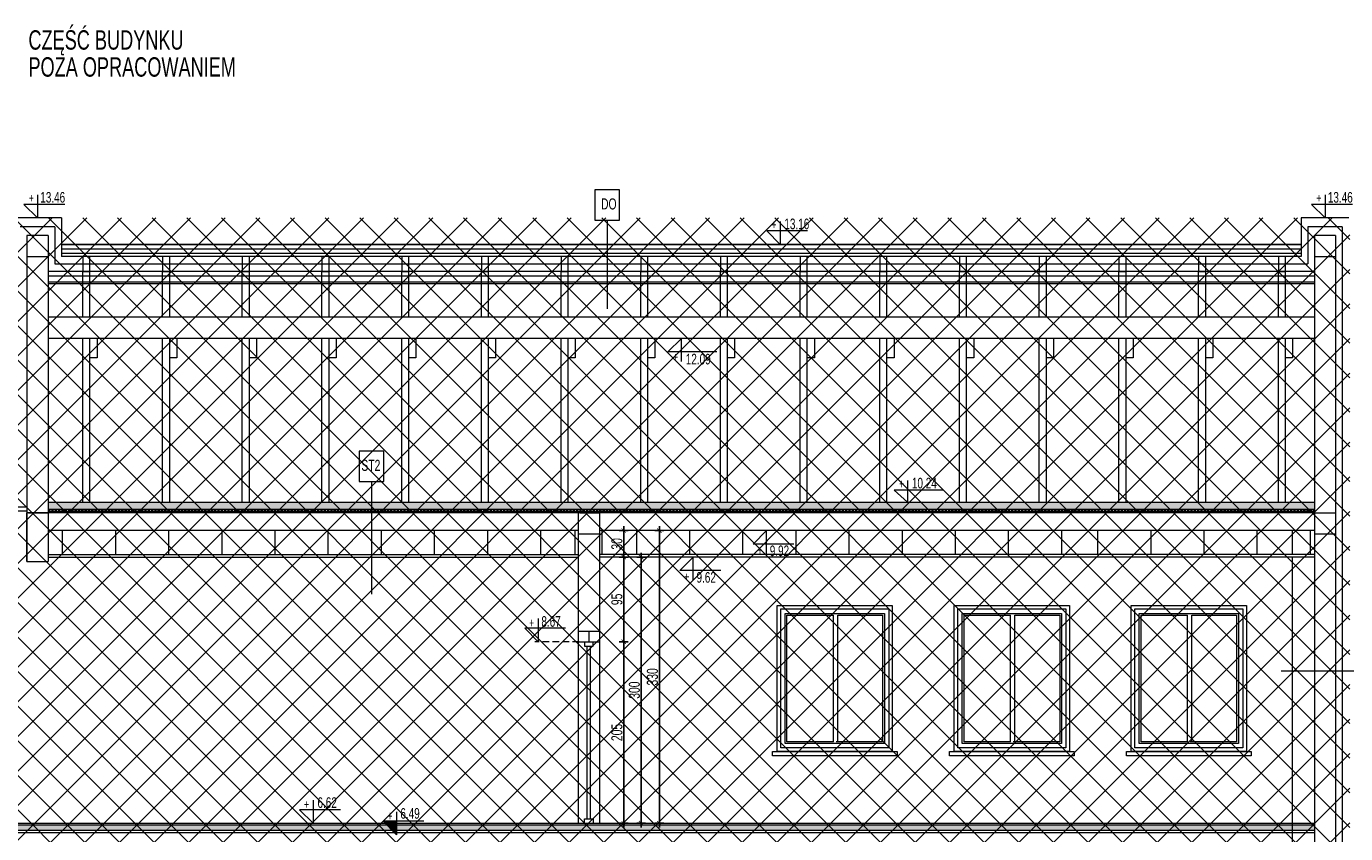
# Model space of a CAD drawing. Header units: millimetres. Extents: x 6354466 to 6508314, y -1889048 to -1342748.
# Tile 10 of 134: x 6413430 to 6428328, y -1876465 to -1867349. Entities that reach past the tile are written whole.
import ezdxf
from ezdxf.enums import TextEntityAlignment as Align

# ---------------------------------------------------------------- set-up
doc = ezdxf.new("R2010")
doc.units = ezdxf.units.MM
doc.header["$PDMODE"] = 3
doc.header["$PDSIZE"] = 10
doc.linetypes.add('HIDDEN', pattern=[0.375, 0.25, -0.125])
for name, color, linetype, lineweight in [('HATCH', 8, 'Continuous', 0), ('L-1', 10, 'Continuous', 30), ('L-2', 167, 'Continuous', 13), ('L-5', 152, 'Continuous', 9), ('L-6', 6, 'Continuous', 5), ('L-DIM', 252, 'Continuous', 5), ('L-HATCH', 252, 'Continuous', 5), ('L-TXT', 141, 'Continuous', 9)]:
    doc.layers.add(name, color=color, linetype=linetype, lineweight=lineweight)
doc.styles.add('125', font='cdmsimpl.shx', dxfattribs={"width": 0.7, "height": 125})
doc.styles.add('200', font='cdmsimpl.shx', dxfattribs={"width": 0.7, "height": 200})
doc.styles.add('SIMPLEX', font='cdmsimpl.shx', dxfattribs={"width": 0.7, "bigfont": 'cdmbigpl.shx'})
doc.linetypes.add('BATTING', pattern='A,0.00254,-2.54,[134,ltypeshp.shx,S=2.54,R=0,X=-2.54,Y=0],-5.08,[134,ltypeshp.shx,S=2.54,R=180,X=2.54,Y=0],-2.54', length=10.16254)
doc.dimstyles.new('125', dxfattribs={"dimtxt": 125, "dimasz": 50, "dimexe": 50, "dimexo": 3, "dimgap": 15, "dimtad": 1, "dimdec": 0, "dimlfac": 0.1, "dimrnd": 1, "dimtxsty": '125', "dimblk": 'ARCHTICK', "dimcen": 2.5, "dimdle": 50, "dimazin": 0, "dimtfac": 1, "dimtdec": 0, "dimtix": 1, "dimtmove": 1, "dimatfit": 3, "dimldrblk": 'NONE', "dimfxl": 0, "dimarcsym": 0})

# ---------------------------------------------------------------- blocks, each defined once
blk = doc.blocks.new('*U96')
for p, q in [((-5, 0), (-5, -5)), ((5, -5), (5, 0)), ((-5, -5), (5, -5)), ((-2, -5), (-2, -200)), ((2, -5), (2, -200)), ((-5, -205), (-5, -200)), ((-5, -200), (5, -200)), ((5, -200), (5, -205))]:
    blk.add_line(p, q)
blk = doc.blocks.new('_ArchTick')
at = {"color": 0, "linetype": 'ByBlock', "const_width": 0.15}
blk.add_lwpolyline([(-0.5, -0.5), (0.5, 0.5)], dxfattribs=at)
blk = doc.blocks.new('*D375')
at = {"layer": 'Defpoints', "color": 0, "transparency": 16777216}
for p in [(6419901, -1874298), (6420176, -1874298), (6419901, -1876348)]:
    blk.add_point(p, dxfattribs=at)
at = {"layer": 'L-DIM', "color": 0, "lineweight": -2, "ltscale": 10, "transparency": 16777216}
for p, q in [((6420176, -1876398), (6420176, -1874248)), ((6420126, -1874298), (6420226, -1874298)), ((6420126, -1876348), (6420226, -1876348))]:
    blk.add_line(p, q, dxfattribs=at)
at = {"layer": 'L-DIM', "color": 0, "linetype": 'ByBlock', "lineweight": -2, "transparency": 16777216, "xscale": 50, "yscale": 50, "zscale": 50}
for p, rotation in [((6420176, -1874298), 90), ((6420176, -1876348), 270)]:
    blk.add_blockref('_ArchTick', p, dxfattribs=dict(at, rotation=rotation))
at = {"layer": 'L-DIM', "color": 0, "ltscale": 10, "transparency": 16777216, "insert": (6420099, -1875323), "char_height": 125, "attachment_point": 5, "rotation": 90, "style": '125'}
blk.add_mtext('205', dxfattribs=at)
blk = doc.blocks.new('_None')
blk = doc.blocks.new('*D376')
at = {"layer": 'Defpoints', "color": 0, "transparency": 16777216}
for p in [(6419901, -1873343), (6420176, -1873343), (6419901, -1874298)]:
    blk.add_point(p, dxfattribs=at)
at = {"layer": 'L-DIM', "color": 0, "lineweight": -2, "ltscale": 10, "transparency": 16777216}
for p, q in [((6420126, -1873343), (6420226, -1873343)), ((6420176, -1874348), (6420176, -1873293)), ((6420126, -1874298), (6420226, -1874298))]:
    blk.add_line(p, q, dxfattribs=at)
at = {"layer": 'L-DIM', "color": 0, "linetype": 'ByBlock', "lineweight": -2, "transparency": 16777216, "xscale": 50, "yscale": 50, "zscale": 50}
for p, rotation in [((6420176, -1873343), 90), ((6420176, -1874298), 270)]:
    blk.add_blockref('_ArchTick', p, dxfattribs=dict(at, rotation=rotation))
at = {"layer": 'L-DIM', "color": 0, "ltscale": 10, "transparency": 16777216, "insert": (6420099, -1873820), "char_height": 125, "attachment_point": 5, "rotation": 90, "style": '125'}
blk.add_mtext('95', dxfattribs=at)
blk = doc.blocks.new('*D377')
at = {"layer": 'Defpoints', "color": 0, "transparency": 16777216}
for p in [(6419901, -1873043), (6420176, -1873043), (6419901, -1873343)]:
    blk.add_point(p, dxfattribs=at)
at = {"layer": 'L-DIM', "color": 0, "lineweight": -2, "ltscale": 10, "transparency": 16777216}
for p, q in [((6420126, -1873043), (6420226, -1873043)), ((6420176, -1873393), (6420176, -1872993)), ((6420126, -1873343), (6420226, -1873343))]:
    blk.add_line(p, q, dxfattribs=at)
at = {"layer": 'L-DIM', "color": 0, "linetype": 'ByBlock', "lineweight": -2, "transparency": 16777216, "xscale": 50, "yscale": 50, "zscale": 50}
for p, rotation in [((6420176, -1873043), 90), ((6420176, -1873343), 270)]:
    blk.add_blockref('_ArchTick', p, dxfattribs=dict(at, rotation=rotation))
at = {"layer": 'L-DIM', "color": 0, "ltscale": 10, "transparency": 16777216, "insert": (6420099, -1873193), "char_height": 125, "attachment_point": 5, "rotation": 90, "style": '125'}
blk.add_mtext('30', dxfattribs=at)
blk = doc.blocks.new('*D386')
at = {"layer": 'Defpoints', "color": 0, "transparency": 16777216}
for p in [(6419864, -1873343), (6420373, -1873343), (6419864, -1876348)]:
    blk.add_point(p, dxfattribs=at)
at = {"layer": 'L-DIM', "color": 0, "lineweight": -2, "ltscale": 10, "transparency": 16777216}
for p, q in [((6420323, -1873343), (6420423, -1873343)), ((6420373, -1876398), (6420373, -1873293)), ((6420323, -1876348), (6420423, -1876348))]:
    blk.add_line(p, q, dxfattribs=at)
at = {"layer": 'L-DIM', "color": 0, "linetype": 'ByBlock', "lineweight": -2, "transparency": 16777216, "xscale": 50, "yscale": 50, "zscale": 50}
for p, rotation in [((6420373, -1873343), 90), ((6420373, -1876348), 270)]:
    blk.add_blockref('_ArchTick', p, dxfattribs=dict(at, rotation=rotation))
at = {"layer": 'L-DIM', "color": 0, "ltscale": 10, "transparency": 16777216, "insert": (6420296, -1874845), "char_height": 125, "attachment_point": 5, "rotation": 90, "style": '125'}
blk.add_mtext('300', dxfattribs=at)
blk = doc.blocks.new('*D387')
at = {"layer": 'Defpoints', "color": 0, "transparency": 16777216}
for p in [(6419864, -1873043), (6419864, -1876348), (6420578, -1876348)]:
    blk.add_point(p, dxfattribs=at)
at = {"layer": 'L-DIM', "color": 0, "lineweight": -2, "ltscale": 10, "transparency": 16777216}
for p, q in [((6420528, -1873043), (6420628, -1873043)), ((6420578, -1872993), (6420578, -1876398)), ((6420528, -1876348), (6420628, -1876348))]:
    blk.add_line(p, q, dxfattribs=at)
at = {"layer": 'L-DIM', "color": 0, "linetype": 'ByBlock', "lineweight": -2, "transparency": 16777216, "xscale": 50, "yscale": 50, "zscale": 50}
for p, rotation in [((6420578, -1873043), 90), ((6420578, -1876348), 270)]:
    blk.add_blockref('_ArchTick', p, dxfattribs=dict(at, rotation=rotation))
at = {"layer": 'L-DIM', "color": 0, "ltscale": 10, "transparency": 16777216, "insert": (6420500, -1874695), "char_height": 125, "attachment_point": 5, "rotation": 90, "style": '125'}
blk.add_mtext('330', dxfattribs=at)

msp = doc.modelspace()

# ---------------------------------------------------------------- hatches: boundary and pattern name
at = {"layer": 'L-5', "ltscale": 10}
h = msp.add_hatch(dxfattribs=at)
h.set_pattern_fill('ANSI31', color=252, angle=180)
h.set_pattern_definition([(225, (6485984.729, -1831936.394), (2.24506403, -2.24506403), [])])
h.paths.add_polyline_path([(6417586.1, -1876452.8), (6417611.1, -1876452.8), (6417611.1, -1876431.5), (6417564.8, -1876431.5)])
h.paths.add_polyline_path([(6417611.1, -1876477.8), (6417611.1, -1876452.8), (6417586.1, -1876452.8)])
h.paths.add_polyline_path([(6417561.1, -1876427.8), (6417611.1, -1876427.8), (6417611.1, -1876367.8), (6417501.1, -1876367.8)])
h.paths.add_polyline_path([(6417501.1, -1876367.8), (6417611.1, -1876367.8), (6417611.1, -1876347.8), (6417481.1, -1876347.8)])
h.paths.add_polyline_path([(6417481.1, -1876347.8), (6417611.1, -1876347.8), (6417611.1, -1876325.9), (6417459.2, -1876325.9)])
at = {"layer": 'L-HATCH', "ltscale": 10, "transparency": 33554687}
h = msp.add_hatch(dxfattribs=at)
h.set_pattern_fill('ANSI37', color=252, scale=87)
h.set_pattern_definition([(45, (-48871.55, -22776.9), (-195.320571, 195.320571), []), (135, (-48871.55, -22776.9), (-195.320571, -195.320571), [])])
h.paths.add_polyline_path([(6428375.3, -1869511.2), (6413285.3, -1869511.2), (6413285.3, -1887057.8), (6428375.3, -1887057.8)])
at = {"layer": 'L-HATCH', "ltscale": 5}
h = msp.add_hatch(dxfattribs=at)
h.set_pattern_fill('DASH', color=256, scale=5, angle=135, style=0)
h.set_pattern_definition([(45, (3540805.631, -8077195.323), (2e-13, 22.450640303), [15.875, -15.875])])
h.paths.add_polyline_path([(6427975.3, -1872722.8), (6426940.3, -1872722.8), (6422564.4, -1872722.8), (6422564.4, -1872807.8), (6427975.3, -1872802.8)])
h.paths.add_polyline_path([(6422564.4, -1872802.8), (6422564.4, -1872722.8), (6422278.8, -1872722.8), (6422118.8, -1872722.8), (6420929.9, -1872722.8), (6420929.9, -1872807.8), (6422564.4, -1872807.8)], is_closed=False)
h.paths.add_polyline_path([(6413675.3, -1872802.8), (6417388.3, -1872802.8), (6417388.3, -1872722.8), (6413750.3, -1872722.8), (6413675.3, -1872722.8)])
h.paths.add_polyline_path([(6417388.3, -1872807.8), (6420929.9, -1872802.8), (6420929.9, -1872722.8), (6418571.9, -1872722.8), (6418411.9, -1872722.8), (6417388.3, -1872722.8), (6417388.3, -1872802.8)], is_closed=False)
h.paths.add_polyline_path([(6413832.3, -1872780.7), (6414082.3, -1872780.7)], flags=16)
h = msp.add_hatch(dxfattribs=at)
h.set_pattern_fill('DASH', color=256, scale=5, angle=45, style=0)
h.set_pattern_definition([(225, (7191718.726, -2012996.946), (-4e-14, -22.4506403), [15.875, -15.875])])
h.paths.add_polyline_path([(6387365.3, -1876367.8), (6413435.3, -1876367.8), (6413435.3, -1876427.8), (6387365.3, -1876427.8)])
h.paths.add_polyline_path([(6387245.3, -1876427.8), (6383590.3, -1876427.8), (6383590.3, -1876367.8), (6387245.3, -1876367.8)])
h = msp.add_hatch(dxfattribs=at)
h.set_pattern_fill('DASH', color=256, scale=5, angle=45, style=0)
h.set_pattern_definition([(225, (7591291.05, -1997264.149), (-2e-13, -22.4506403), [15.875, -15.875])])
h.paths.add_polyline_path([(6414878.5, -1876377.8), (6414878.5, -1876437.8), (6414878.6, -1876437.8), (6414878.6, -1876377.8)])
h.paths.add_polyline_path([(6413435.3, -1876427.8), (6419906.6, -1876427.8), (6419906.6, -1876367.8), (6413435.3, -1876367.8)])
h = msp.add_hatch(dxfattribs=at)
h.set_pattern_fill('DASH', color=256, scale=5, angle=45, style=0)
h.set_pattern_definition([(225, (7582976.698, -1997264.149), (-2e-13, -22.4506403), [15.875, -15.875])])
h.paths.add_polyline_path([(6423192.9, -1876377.8), (6423192.9, -1876437.8), (6423193, -1876437.8), (6423193, -1876377.8)])
h.paths.add_polyline_path([(6425167.1, -1876427.8), (6427975.3, -1876427.8), (6427975.3, -1876367.8), (6425167.1, -1876367.8)])
h.paths.add_polyline_path([(6425167.1, -1876367.8), (6425167.1, -1876427.8), (6419901, -1876427.8), (6419901, -1876367.8)])

# ---------------------------------------------------------------- linework, layer by layer
at = {"layer": 'HATCH'}
for p, q in [((6422544.1, -1875427.8), (6422544.1, -1873997.8)), ((6422594.1, -1873997.8), (6423099.1, -1873997.8)), ((6422594.1, -1875427.8), (6422594.1, -1873997.8)), ((6424544.1, -1875427.8), (6424544.1, -1873997.8)), ((6424594.1, -1873997.8), (6425099.1, -1873997.8)), ((6424594.1, -1875427.8), (6424594.1, -1873997.8)), ((6426542.4, -1875427.8), (6426542.4, -1873997.8)), ((6426592.4, -1873997.8), (6427097.4, -1873997.8)), ((6426592.4, -1875427.8), (6426592.4, -1873997.8))]:
    msp.add_line(p, q, dxfattribs=at)
for points in [[(6423209.1, -1875537.8), (6421909.1, -1875537.8), (6421909.1, -1873887.8), (6423209.1, -1873887.8)], [(6423169.1, -1875497.8), (6421949.1, -1875497.8), (6421949.1, -1873927.8), (6423169.1, -1873927.8)], [(6425209.1, -1875537.8), (6423909.1, -1875537.8), (6423909.1, -1873887.8), (6425209.1, -1873887.8)], [(6425169.1, -1875497.8), (6423949.1, -1875497.8), (6423949.1, -1873927.8), (6425169.1, -1873927.8)], [(6427207.4, -1875537.8), (6425907.4, -1875537.8), (6425907.4, -1873887.8), (6427207.4, -1873887.8)], [(6427167.4, -1875497.8), (6425947.4, -1875497.8), (6425947.4, -1873927.8), (6427167.4, -1873927.8)], [(6423264.1, -1875587.8), (6421854.1, -1875587.8), (6421854.1, -1875537.8), (6423264.1, -1875537.8)], [(6425264.1, -1875587.8), (6423854.1, -1875587.8), (6423854.1, -1875537.8), (6425264.1, -1875537.8)], [(6427262.4, -1875587.8), (6425852.4, -1875587.8), (6425852.4, -1875537.8), (6427262.4, -1875537.8)]]:
    msp.add_lwpolyline(points, close=True, dxfattribs=at)
for points in [[(6422609.1, -1875447.8), (6421999.1, -1875447.8), (6421999.1, -1873977.8), (6423119.1, -1873977.8), (6423119.1, -1875447.8), (6422609.1, -1875447.8)], [(6422544.1, -1875427.8), (6422019.1, -1875427.8), (6422019.1, -1873997.8), (6422544.1, -1873997.8)], [(6423099.1, -1873997.8), (6423099.1, -1875427.8), (6422574.1, -1875427.8)], [(6424609.1, -1875447.8), (6423999.1, -1875447.8), (6423999.1, -1873977.8), (6425119.1, -1873977.8), (6425119.1, -1875447.8), (6424609.1, -1875447.8)], [(6424544.1, -1875427.8), (6424019.1, -1875427.8), (6424019.1, -1873997.8), (6424544.1, -1873997.8)], [(6425099.1, -1873997.8), (6425099.1, -1875427.8), (6424574.1, -1875427.8)], [(6426607.4, -1875447.8), (6425997.4, -1875447.8), (6425997.4, -1873977.8), (6427117.4, -1873977.8), (6427117.4, -1875447.8), (6426607.4, -1875447.8)], [(6426542.4, -1875427.8), (6426017.4, -1875427.8), (6426017.4, -1873997.8), (6426542.4, -1873997.8)], [(6427097.4, -1873997.8), (6427097.4, -1875427.8), (6426572.4, -1875427.8)]]:
    msp.add_lwpolyline(points, dxfattribs=at)
at = {"layer": 'L-2', "ltscale": 5}
for p, q in [((6413435.3, -1869711.2), (6413435.3, -1873392.8)), ((6413675.3, -1869711.2), (6413435.3, -1869711.2)), ((6413675.3, -1869711.2), (6413675.3, -1873392.8)), ((6427975.3, -1869711.2), (6427975.3, -1886377.8)), ((6428215.3, -1869711.2), (6427975.3, -1869711.2)), ((6428215.3, -1869711.2), (6428215.3, -1886377.8)), ((6413675.3, -1869951.2), (6413435.3, -1869951.2)), ((6428215.3, -1869951.2), (6427975.3, -1869951.2)), ((6419661, -1872842.8), (6419661, -1874297.8)), ((6419901, -1872842.8), (6419901, -1874297.8)), ((6413435.3, -1873392.8), (6413675.3, -1873392.8)), ((6419661, -1874177.8), (6419901, -1874177.8)), ((6419781, -1874177.8), (6419781, -1874297.8)), ((6419661, -1874297.8), (6419901, -1874297.8))]:
    msp.add_line(p, q, dxfattribs=at)
at = {"layer": 'L-2', "ltscale": 8}
for p, q in [((6427975.3, -1872842.8), (6413435.3, -1872842.8)), ((6413675.3, -1872842.8), (6413435.3, -1872842.8)), ((6413435.3, -1873392.8), (6413435.3, -1872842.8)), ((6413675.3, -1872842.8), (6413675.3, -1873392.8)), ((6419901, -1872842.8), (6419661, -1872842.8)), ((6427975.3, -1872842.8), (6428215.3, -1872842.8)), ((6419661, -1873042.8), (6413675.3, -1873042.8)), ((6427975.3, -1873042.8), (6419901, -1873042.8)), ((6419901, -1873082.8), (6419661, -1873082.8)), ((6428215.3, -1873082.8), (6427975.3, -1873082.8))]:
    msp.add_line(p, q, dxfattribs=at)
at = {"layer": 'L-2'}
for p, q in [((6413455.3, -1872842.8), (6413675.3, -1872842.8)), ((6419681, -1872842.8), (6419901, -1872842.8))]:
    msp.add_line(p, q, dxfattribs=at)
at = {"layer": 'L-5'}
for p, q in [((6413825.3, -1869511.2), (6413285.3, -1869511.2)), ((6413825.3, -1869511.2), (6413825.3, -1869945.8)), ((6419988.4, -1869538.6), (6419988.4, -1870539.7)), ((6428365.3, -1869511.2), (6427825.3, -1869511.2)), ((6427825.3, -1869511.2), (6427825.3, -1869945.8)), ((6413825.3, -1869811.2), (6427825.3, -1869811.2)), ((6427825.3, -1869811.2), (6413825.3, -1869811.2)), ((6427825.3, -1869863), (6413825.3, -1869863)), ((6427825.3, -1869914.7), (6413825.3, -1869914.7)), ((6427825.3, -1869945.8), (6413825.3, -1869945.8)), ((6414068.4, -1870633.5), (6414068.4, -1870116.1)), ((6414148.4, -1870633.5), (6414148.4, -1870116.1)), ((6414968.4, -1870633.5), (6414968.4, -1870116.1)), ((6415048.4, -1870633.5), (6415048.4, -1870116.1)), ((6415868.4, -1870633.5), (6415868.4, -1870116.1)), ((6415948.4, -1870633.5), (6415948.4, -1870116.1)), ((6416768.4, -1870633.5), (6416768.4, -1870116.1)), ((6416848.4, -1870633.5), (6416848.4, -1870116.1)), ((6417668.4, -1870633.5), (6417668.4, -1870116.1)), ((6417748.4, -1870633.5), (6417748.4, -1870116.1)), ((6418568.4, -1870633.5), (6418568.4, -1870116.1)), ((6418648.4, -1870633.5), (6418648.4, -1870116.1)), ((6419468.4, -1870633.5), (6419468.4, -1870116.1)), ((6419548.4, -1870633.5), (6419548.4, -1870116.1)), ((6420368.4, -1870633.5), (6420368.4, -1870116.1)), ((6420448.4, -1870633.5), (6420448.4, -1870116.1)), ((6421268.4, -1870633.5), (6421268.4, -1870116.1)), ((6421348.4, -1870633.5), (6421348.4, -1870116.1)), ((6422168.4, -1870633.5), (6422168.4, -1870116.1)), ((6422248.4, -1870633.5), (6422248.4, -1870116.1)), ((6423068.4, -1870633.5), (6423068.4, -1870116.1)), ((6423148.4, -1870633.5), (6423148.4, -1870116.1)), ((6423968.4, -1870633.5), (6423968.4, -1870116.1)), ((6424048.4, -1870633.5), (6424048.4, -1870116.1)), ((6424868.4, -1870633.5), (6424868.4, -1870116.1)), ((6424948.4, -1870633.5), (6424948.4, -1870116.1)), ((6425768.4, -1870633.5), (6425768.4, -1870116.1)), ((6425848.4, -1870633.5), (6425848.4, -1870116.1)), ((6426668.4, -1870633.5), (6426668.4, -1870116.1)), ((6426748.4, -1870633.5), (6426748.4, -1870116.1)), ((6427568.4, -1870633.5), (6427568.4, -1870116.1)), ((6427648.4, -1870633.5), (6427648.4, -1870116.1)), ((6427975.3, -1870633.5), (6413675.3, -1870633.5)), ((6427975.3, -1870873.5), (6413675.3, -1870873.5)), ((6414068.4, -1872722.8), (6414068.4, -1870873.5)), ((6414148.4, -1872722.8), (6414148.4, -1870873.5)), ((6414228.4, -1870873.5), (6414228.4, -1871093.5)), ((6414968.4, -1872722.8), (6414968.4, -1870873.5)), ((6415048.4, -1872722.8), (6415048.4, -1870873.5)), ((6415128.4, -1870873.5), (6415128.4, -1871093.5)), ((6415868.4, -1872722.8), (6415868.4, -1870873.5)), ((6415948.4, -1872722.8), (6415948.4, -1870873.5)), ((6416028.4, -1870873.5), (6416028.4, -1871093.5)), ((6416768.4, -1872722.8), (6416768.4, -1870873.5)), ((6416848.4, -1872722.8), (6416848.4, -1870873.5)), ((6416928.4, -1870873.5), (6416928.4, -1871093.5)), ((6417668.4, -1872722.8), (6417668.4, -1870873.5)), ((6417748.4, -1872722.8), (6417748.4, -1870873.5)), ((6417828.4, -1870873.5), (6417828.4, -1871093.5)), ((6418568.4, -1872722.8), (6418568.4, -1870873.5)), ((6418648.4, -1872722.8), (6418648.4, -1870873.5)), ((6418728.4, -1870873.5), (6418728.4, -1871093.5)), ((6419468.4, -1872722.8), (6419468.4, -1870873.5)), ((6419548.4, -1872722.8), (6419548.4, -1870873.5)), ((6419628.4, -1870873.5), (6419628.4, -1871093.5)), ((6420368.4, -1872722.8), (6420368.4, -1870873.5)), ((6420448.4, -1872722.8), (6420448.4, -1870873.5)), ((6420528.4, -1870873.5), (6420528.4, -1871093.5)), ((6421268.4, -1872722.8), (6421268.4, -1870873.5)), ((6421348.4, -1872722.8), (6421348.4, -1870873.5)), ((6421428.4, -1870873.5), (6421428.4, -1871093.5)), ((6422168.4, -1872722.8), (6422168.4, -1870873.5)), ((6422248.4, -1872722.8), (6422248.4, -1870873.5)), ((6422328.4, -1870873.5), (6422328.4, -1871093.5)), ((6423068.4, -1872722.8), (6423068.4, -1870873.5)), ((6423148.4, -1872722.8), (6423148.4, -1870873.5)), ((6423228.4, -1870873.5), (6423228.4, -1871093.5)), ((6423968.4, -1872722.8), (6423968.4, -1870873.5)), ((6424048.4, -1872722.8), (6424048.4, -1870873.5)), ((6424128.4, -1870873.5), (6424128.4, -1871093.5)), ((6424868.4, -1872722.8), (6424868.4, -1870873.5)), ((6424948.4, -1872722.8), (6424948.4, -1870873.5)), ((6425028.4, -1870873.5), (6425028.4, -1871093.5)), ((6425768.4, -1872722.8), (6425768.4, -1870873.5)), ((6425848.4, -1872722.8), (6425848.4, -1870873.5)), ((6425928.4, -1870873.5), (6425928.4, -1871093.5)), ((6426668.4, -1872722.8), (6426668.4, -1870873.5)), ((6426748.4, -1872722.8), (6426748.4, -1870873.5)), ((6426828.4, -1870873.5), (6426828.4, -1871093.5)), ((6427568.4, -1872722.8), (6427568.4, -1870873.5)), ((6427648.4, -1872722.8), (6427648.4, -1870873.5)), ((6427728.4, -1870873.5), (6427728.4, -1871093.5)), ((6414228.4, -1871093.5), (6414148.4, -1871093.5)), ((6415128.4, -1871093.5), (6415048.4, -1871093.5)), ((6416028.4, -1871093.5), (6415948.4, -1871093.5)), ((6416928.4, -1871093.5), (6416848.4, -1871093.5)), ((6417828.4, -1871093.5), (6417748.4, -1871093.5)), ((6418728.4, -1871093.5), (6418648.4, -1871093.5)), ((6419628.4, -1871093.5), (6419548.4, -1871093.5)), ((6420528.4, -1871093.5), (6420448.4, -1871093.5)), ((6421428.4, -1871093.5), (6421348.4, -1871093.5)), ((6422328.4, -1871093.5), (6422248.4, -1871093.5)), ((6423228.4, -1871093.5), (6423148.4, -1871093.5)), ((6424128.4, -1871093.5), (6424048.4, -1871093.5)), ((6425028.4, -1871093.5), (6424948.4, -1871093.5)), ((6425928.4, -1871093.5), (6425848.4, -1871093.5)), ((6426828.4, -1871093.5), (6426748.4, -1871093.5)), ((6427728.4, -1871093.5), (6427648.4, -1871093.5)), ((6417326.4, -1872489.1), (6417326.4, -1873760.2)), ((6413675.3, -1872722.8), (6427975.3, -1872722.8)), ((6413675.3, -1872802.8), (6427975.3, -1872802.8)), ((6413839.6, -1873312.7), (6413839.6, -1873042.7)), ((6414439.6, -1873312.8), (6414439.6, -1873042.8)), ((6415039.6, -1873312.8), (6415039.6, -1873042.8)), ((6415639.6, -1873312.8), (6415639.6, -1873042.8)), ((6416239.6, -1873312.8), (6416239.6, -1873042.8)), ((6416839.6, -1873312.8), (6416839.6, -1873042.8)), ((6417439.6, -1873312.8), (6417439.6, -1873042.8)), ((6418039.6, -1873312.8), (6418039.6, -1873042.8)), ((6418639.6, -1873312.8), (6418639.6, -1873042.8)), ((6419239.6, -1873312.8), (6419239.6, -1873042.8)), ((6419629.2, -1873312.8), (6419629.2, -1873042.8)), ((6419932.8, -1873312.8), (6419932.7, -1873042.8)), ((6420322.4, -1873312.8), (6420322.4, -1873042.8)), ((6420922.4, -1873312.8), (6420922.4, -1873042.8)), ((6421522.4, -1873312.8), (6421522.4, -1873042.8)), ((6422122.4, -1873312.8), (6422122.4, -1873042.8)), ((6422722.4, -1873312.8), (6422722.4, -1873042.8)), ((6423322.4, -1873312.8), (6423322.4, -1873042.8)), ((6423922.4, -1873312.8), (6423922.4, -1873042.8)), ((6424522.4, -1873312.8), (6424522.4, -1873042.8)), ((6425122.4, -1873312.8), (6425122.4, -1873042.8)), ((6425530.7, -1873312.8), (6425530.7, -1873042.8)), ((6426130.7, -1873312.8), (6426130.7, -1873042.8)), ((6426730.7, -1873312.8), (6426730.7, -1873042.8)), ((6427330.7, -1873312.8), (6427330.7, -1873042.8)), ((6427930.7, -1873312.8), (6427930.7, -1873042.8)), ((6413675.3, -1873312.8), (6419661, -1873312.8)), ((6413675.3, -1873342.8), (6419661, -1873342.8)), ((6425167.1, -1873312.8), (6419901, -1873312.8)), ((6425167.1, -1873342.8), (6419901, -1873342.8)), ((6427975.3, -1873312.8), (6425167.1, -1873312.8)), ((6427975.3, -1873342.8), (6425167.1, -1873342.8)), ((6428633.5, -1874630.5), (6427598.8, -1874630.5))]:
    msp.add_line(p, q, dxfattribs=at)
at = {"layer": 'L-5', "ltscale": 5}
for p, q in [((6427975.3, -1870235.6), (6413675.3, -1870235.6)), ((6427975.3, -1870256.3), (6413675.3, -1870256.3)), ((6419661, -1874297.8), (6419661, -1876347.8)), ((6419901, -1874297.8), (6419901, -1876347.8)), ((6387365.3, -1876347.8), (6413435.3, -1876347.8)), ((6387365.3, -1876367.8), (6413435.3, -1876367.8)), ((6387365.3, -1876427.8), (6413435.3, -1876427.8)), ((6413435.3, -1876347.8), (6419901, -1876347.8)), ((6413435.3, -1876367.8), (6419901, -1876367.8)), ((6413435.3, -1876427.8), (6419901, -1876427.8)), ((6419901, -1876347.8), (6425167.1, -1876347.8)), ((6419901, -1876367.8), (6425167.1, -1876367.8)), ((6419901, -1876427.8), (6425167.1, -1876427.8)), ((6425167.1, -1876347.8), (6427975.3, -1876347.8)), ((6425167.1, -1876367.8), (6427975.3, -1876367.8)), ((6425167.1, -1876427.8), (6427975.3, -1876427.8))]:
    msp.add_line(p, q, dxfattribs=at)
at = {"layer": 'L-5', "ltscale": 10}
for p, q in [((6413435.3, -1872778.8), (6395535.3, -1872778.8)), ((6413435.3, -1872822.8), (6395535.3, -1872822.8)), ((6427725.3, -1873042.8), (6427725.3, -1873312.8)), ((6427725.3, -1873342.8), (6427725.3, -1876947.8))]:
    msp.add_line(p, q, dxfattribs=at)
at = {"layer": 'L-5', "linetype": 'HIDDEN', "ltscale": 100}
for p, q in [((6413675.3, -1872807.8), (6427975.3, -1872807.8)), ((6419901, -1876431.5), (6413435.3, -1876431.5)), ((6425167.1, -1876431.5), (6419901, -1876431.5)), ((6427975.3, -1876431.5), (6425167.1, -1876431.5))]:
    msp.add_line(p, q, dxfattribs=at)
at = {"layer": 'L-5'}
for points in [[(6420127.2, -1869193.8), (6419849.5, -1869193.8), (6419849.5, -1869538.6), (6420127.2, -1869538.6)], [(6414068.4, -1870116.1), (6414148.4, -1870116.1), (6414148.4, -1869945.8), (6414068.4, -1869945.8)], [(6414968.4, -1870116.1), (6415048.4, -1870116.1), (6415048.4, -1869945.8), (6414968.4, -1869945.8)], [(6415868.4, -1870116.1), (6415948.4, -1870116.1), (6415948.4, -1869945.8), (6415868.4, -1869945.8)], [(6416768.4, -1870116.1), (6416848.4, -1870116.1), (6416848.4, -1869945.8), (6416768.4, -1869945.8)], [(6417668.4, -1870116.1), (6417748.4, -1870116.1), (6417748.4, -1869945.8), (6417668.4, -1869945.8)], [(6418568.4, -1870116.1), (6418648.4, -1870116.1), (6418648.4, -1869945.8), (6418568.4, -1869945.8)], [(6419468.4, -1870116.1), (6419548.4, -1870116.1), (6419548.4, -1869945.8), (6419468.4, -1869945.8)], [(6420368.4, -1870116.1), (6420448.4, -1870116.1), (6420448.4, -1869945.8), (6420368.4, -1869945.8)], [(6421268.4, -1870116.1), (6421348.4, -1870116.1), (6421348.4, -1869945.8), (6421268.4, -1869945.8)], [(6422168.4, -1870116.1), (6422248.4, -1870116.1), (6422248.4, -1869945.8), (6422168.4, -1869945.8)], [(6423068.4, -1870116.1), (6423148.4, -1870116.1), (6423148.4, -1869945.8), (6423068.4, -1869945.8)], [(6423968.4, -1870116.1), (6424048.4, -1870116.1), (6424048.4, -1869945.8), (6423968.4, -1869945.8)], [(6424868.4, -1870116.1), (6424948.4, -1870116.1), (6424948.4, -1869945.8), (6424868.4, -1869945.8)], [(6425768.4, -1870116.1), (6425848.4, -1870116.1), (6425848.4, -1869945.8), (6425768.4, -1869945.8)], [(6426668.4, -1870116.1), (6426748.4, -1870116.1), (6426748.4, -1869945.8), (6426668.4, -1869945.8)], [(6427568.4, -1870116.1), (6427648.4, -1870116.1), (6427648.4, -1869945.8), (6427568.4, -1869945.8)], [(6417465.3, -1872144.3), (6417187.6, -1872144.3), (6417187.6, -1872489.1), (6417465.3, -1872489.1)]]:
    msp.add_lwpolyline(points, close=True, dxfattribs=at)
at = {"layer": 'L-DIM', "ltscale": 10}
msp.add_line((6427975.3, -1870116.1), (6413675.3, -1870116.1), dxfattribs=at)
at = {"layer": 'L-HATCH', "linetype": 'BATTING', "ltscale": 7}
for p, q in [((6413750.3, -1869611.2), (6413360.3, -1869611.2)), ((6413750.3, -1869611.2), (6413750.3, -1870030.9)), ((6428290.3, -1869611.2), (6427900.3, -1869611.2)), ((6427900.3, -1869611.2), (6427900.3, -1870030.9)), ((6428290.3, -1869611.2), (6428290.3, -1886377.8)), ((6413750.3, -1870030.9), (6427900.3, -1870030.9))]:
    msp.add_line(p, q, dxfattribs=at)
at = {"layer": 'L-HATCH', "linetype": 'BATTING', "ltscale": 3}
msp.add_line((6427975.3, -1870171.4), (6413675.3, -1870171.4), dxfattribs=at)
at = {"layer": 'L-HATCH', "linetype": 'BATTING', "ltscale": 2}
for p, q in [((6413675.3, -1872822.8), (6427975.3, -1872822.8)), ((6387365.3, -1876452.8), (6413435.3, -1876452.8))]:
    msp.add_line(p, q, dxfattribs=at)
at = {"layer": 'L-HATCH', "linetype": 'BATTING', "ltscale": 2.5}
for p, q in [((6413435.3, -1876452.8), (6419901, -1876452.8)), ((6419901, -1876452.8), (6425167.1, -1876452.8)), ((6425167.1, -1876452.8), (6427975.3, -1876452.8))]:
    msp.add_line(p, q, dxfattribs=at)
at = {"layer": 'L-TXT'}
for p, q in [((6413555.3, -1869250.8), (6413555.3, -1869511.2)), ((6428095.3, -1869250.8), (6428095.3, -1869511.2)), ((6413864.1, -1869359.3), (6413403.4, -1869359.3)), ((6413403.4, -1869359.3), (6413555.3, -1869511.2)), ((6428404.1, -1869359.3), (6427943.4, -1869359.3)), ((6427943.4, -1869359.3), (6428095.3, -1869511.2)), ((6421942.2, -1869550.8), (6421942.2, -1869811.2)), ((6422250.9, -1869659.3), (6421790.3, -1869659.3)), ((6421790.3, -1869659.3), (6421942.2, -1869811.2)), ((6420675.4, -1871025.4), (6420827.3, -1870873.5)), ((6420827.3, -1871133.9), (6420827.3, -1870873.5)), ((6421227.5, -1871025.4), (6420675.4, -1871025.4)), ((6423781.2, -1872587.7), (6423229, -1872587.7)), ((6423229, -1872587.7), (6423380.9, -1872722.8)), ((6423380.9, -1872479.2), (6423380.9, -1872722.8)), ((6421637.2, -1873194.7), (6421789.1, -1873042.8)), ((6421789.1, -1873303.2), (6421789.1, -1873042.8)), ((6422097.9, -1873194.7), (6421637.2, -1873194.7)), ((6420810, -1873494.7), (6420961.9, -1873342.8)), ((6420961.9, -1873603.2), (6420961.9, -1873342.8)), ((6421270.7, -1873494.7), (6420810, -1873494.7)), ((6419210, -1874037.4), (6419210, -1874297.8)), ((6419518.8, -1874145.9), (6419058.1, -1874145.9)), ((6419058.1, -1874145.9), (6419210, -1874297.8)), ((6416668.2, -1876087.4), (6416668.2, -1876347.8)), ((6416976.9, -1876195.9), (6416516.3, -1876195.9)), ((6416516.3, -1876195.9), (6416668.2, -1876347.8)), ((6417919.8, -1876325.9), (6417459.2, -1876325.9)), ((6417459.2, -1876325.9), (6417611.1, -1876477.8)), ((6417611.1, -1876217.4), (6417611.1, -1876477.8))]:
    msp.add_line(p, q, dxfattribs=at)
at = {"layer": 'L-TXT', "linetype": 'HIDDEN', "ltscale": 300}
msp.add_line((6419672.1, -1874297.8), (6419171.1, -1874297.8), dxfattribs=at)

# ---------------------------------------------------------------- block references
at = {"layer": 'L-6', "color": 6, "xscale": -10, "yscale": 10, "zscale": 10, "rotation": 180.0000000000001}
msp.add_blockref('*U96', (6419782.1, -1876347.8), dxfattribs=at)

# ---------------------------------------------------------------- texts
at = {"layer": 'L-1', "lineweight": 13, "style": '200', "width": 0.7}
for s, p in [('CZĘŚĆ BUDYNKU', (6413453.6, -1867611.3)), ('POZA OPRACOWANIEM', (6413453.6, -1867916.3))]:
    msp.add_text(s, height=218.7, dxfattribs=at).set_placement(p)
at = {"layer": 'L-5', "style": '125', "width": 0.7}
for s, p in [('DO', (6419919.8, -1869416.2)), ('ST2', (6417213.1, -1872368.7))]:
    msp.add_text(s, height=125, dxfattribs=at).set_placement(p)
at = {"layer": 'L-TXT', "style": 'SIMPLEX', "width": 0.7}
for p in [(6413515, -1869339.3), (6428055, -1869339.3), (6421901.9, -1869639.3), (6420788.7, -1871135.8), (6423342.4, -1872566.6)]:
    msp.add_text('+', height=104.2, dxfattribs=at).set_placement(p, align=Align.RIGHT)
for s, p in [('13.46', (6413587.2, -1869339.3)), ('13.46', (6428127.2, -1869339.3)), ('13.16', (6421990, -1869639.3)), ('12.09', (6420876.6, -1871166.5)), ('10.24', (6423430.2, -1872566.7)), ('9.92', (6421825.1, -1873331.3)), ('9.62', (6420997.9, -1873631.3)), ('8.67', (6419246, -1874129.2)), ('6.62', (6416717.5, -1876174.8)), ('6.49', (6417653.5, -1876297.1))]:
    msp.add_text(s, height=120, dxfattribs=at).set_placement(p)
for p in [(6421686.3, -1873214.7), (6420859.1, -1873514.7), (6419107.2, -1874036.5), (6416565.4, -1876086.5), (6417508.2, -1876216.5)]:
    msp.add_text('+', height=104.2, rotation=180, dxfattribs=at).set_placement(p, align=Align.RIGHT)

# ---------------------------------------------------------------- dimensions: what is measured, and where the dimension line sits
at = {"layer": 'L-DIM', "ltscale": 10}
for base, p1, p2, picture, middle in [((6420577.8732267, -1876347.7757389), (6419864.4550253, -1873042.7757389), (6419864.4550253, -1876347.7757389), '*D387', (6420500.3732267, -1874695.2757389)), ((6420176.4, -1873042.8), (6419901, -1873342.8), (6419901, -1873042.8), '*D377', (6420098.9, -1873192.8)), ((6420373.3316895, -1873342.775739), (6419864.4550253, -1876347.7757389), (6419864.4550253, -1873342.775739), '*D386', (6420295.8316895, -1874845.275739)), ((6420176.4317957, -1873342.775739), (6419900.996362, -1874297.7757389), (6419900.996362, -1873342.775739), '*D376', (6420098.9317957, -1873820.275739)), ((6420176.4, -1874297.8), (6419901, -1876347.8), (6419901, -1874297.8), '*D375', (6420098.9, -1875322.8))]:
    dim = msp.add_linear_dim(base=base, p1=p1, p2=p2, angle=90, dimstyle='125', override={"dimtxsty": '125', "dimldrblk": 'None'}, dxfattribs=at)
    dim.commit()
    dim.dimension.update_dxf_attribs({"geometry": picture, "text_midpoint": middle})

doc.saveas('drawing.dxf')
